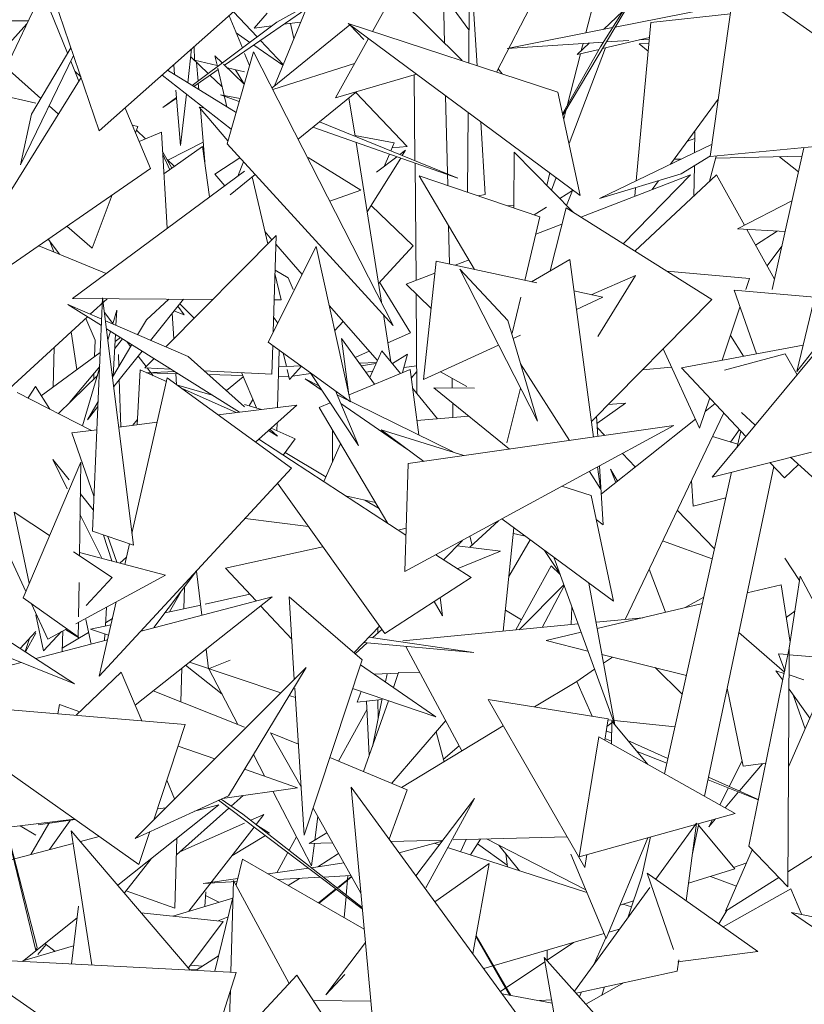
# Model space of a CAD drawing. Header units: metres. Extents: x -14.5 to 13.1, y -18.9 to 3.3.
# Tile 191 of 216: x 11.735 to 11.848, y 2.586 to 2.728. Entities that reach past the tile are written whole.
import ezdxf

# ---------------------------------------------------------------- set-up
doc = ezdxf.new("R2010")
doc.units = ezdxf.units.M
doc.layers.add('G-IMPT', color=7, linetype='Continuous', lineweight=5)
doc.layers.add('L-PLNT', color=7, linetype='Continuous', lineweight=5, true_color=0x005900)

# ---------------------------------------------------------------- blocks, each defined once
blk = doc.blocks.new('ÁRVORES ORNAMENTAIS - Pequeno e Médio Porte - Ipê-roxo-2940656-CORTE_CALÇADA')
at = {"layer": 'G-IMPT', "color": 253, "true_color": 0xaaaaaa}
for p, q in [((8.11551, 2.72511), (8.11483, 2.75495)), ((8.11915, 2.73908), (8.11901, 2.72224)), ((8.12024, 2.72184), (8.11915, 2.73908)), ((8.13261, 2.71472), (8.14645, 2.73803)), ((8.13804, 2.72457), (8.14645, 2.73803)), ((8.09822, 2.73668), (8.09099, 2.71894)), ((8.0657, 2.71242), (8.0919, 2.73572)), ((8.13077, 2.73589), (8.12301, 2.72093)), ((8.1384, 2.73627), (8.13592, 2.72658)), ((8.15749, 2.73441), (8.15388, 2.70873)), ((8.15749, 2.73441), (8.17004, 2.72557)), ((8.05225, 2.72159), (8.05748, 2.73262)), ((8.06112, 2.72365), (8.05748, 2.73262)), ((8.1082, 2.73237), (8.10511, 2.7268)), ((8.1082, 2.73237), (8.11805, 2.72258)), ((8.0657, 2.71242), (8.05917, 2.73155)), ((8.0955, 2.72999), (8.08377, 2.72192)), ((8.08507, 2.72964), (8.08847, 2.72601)), ((8.08807, 2.72728), (8.08993, 2.72945)), ((8.09131, 2.72815), (8.09574, 2.73058)), ((8.11622, 2.73082), (8.11905, 2.72704)), ((8.14126, 2.72972), (8.13849, 2.72709)), ((8.15698, 2.73075), (8.14015, 2.72742)), ((8.03184, 2.72837), (8.05544, 2.72832)), ((8.09131, 2.72815), (8.07912, 2.71898)), ((8.08634, 2.72441), (8.08442, 2.72907)), ((8.09234, 2.72782), (8.09473, 2.72812)), ((8.14532, 2.72809), (8.14318, 2.70521)), ((8.15678, 2.72935), (8.14532, 2.72809)), ((8.05192, 2.72419), (8.05524, 2.7279)), ((8.08742, 2.72522), (8.08544, 2.72659)), ((8.08807, 2.72728), (8.09058, 2.72759)), ((8.09063, 2.71865), (8.10184, 2.72777)), ((8.09329, 2.72794), (8.09378, 2.72577)), ((8.1319, 2.71802), (8.1016, 2.72795)), ((8.13512, 2.7031), (8.1016, 2.72795)), ((8.10387, 2.72563), (8.10184, 2.72777)), ((8.13977, 2.72734), (8.12456, 2.72433)), ((8.08896, 2.72549), (8.09224, 2.72201)), ((8.10454, 2.72577), (8.09979, 2.7172)), ((8.13846, 2.72524), (8.12456, 2.72433)), ((8.14512, 2.72593), (8.13831, 2.72432)), ((8.14213, 2.72548), (8.13887, 2.72527)), ((8.14509, 2.72567), (8.14361, 2.72558)), ((8.05591, 2.71487), (8.0616, 2.72444)), ((8.07902, 2.72427), (8.07846, 2.71939)), ((8.07945, 2.72263), (8.07938, 2.72458)), ((8.08413, 2.71055), (8.08796, 2.72387)), ((8.08796, 2.72387), (8.10813, 2.68435)), ((8.0922, 2.72192), (8.08799, 2.72483)), ((8.13257, 2.7149), (8.13804, 2.72457)), ((8.1335, 2.71061), (8.13878, 2.72443)), ((8.1364, 2.7251), (8.13468, 2.72346)), ((8.13784, 2.72421), (8.13468, 2.72346)), ((8.13552, 2.72505), (8.13526, 2.72402)), ((8.14503, 2.72505), (8.1436, 2.72501)), ((8.1436, 2.72501), (8.14493, 2.72394)), ((8.06198, 2.72333), (8.0543, 2.70754)), ((8.06276, 2.71962), (8.06158, 2.72252)), ((8.07889, 2.72311), (8.08142, 2.72071)), ((8.07945, 2.72263), (8.0827, 2.72187)), ((8.07995, 2.71961), (8.07973, 2.72231)), ((8.08274, 2.72171), (8.08239, 2.72325)), ((8.08239, 2.72325), (8.08344, 2.72224)), ((8.08738, 2.72186), (8.08666, 2.72363)), ((8.13515, 2.72357), (8.13321, 2.71603)), ((8.03458, 2.72149), (8.05654, 2.71646)), ((8.05725, 2.71713), (8.05225, 2.72159)), ((8.06303, 2.72024), (8.06217, 2.72106)), ((8.08543, 2.71507), (8.07556, 2.72119)), ((8.07645, 2.72198), (8.07657, 2.72057)), ((8.08284, 2.72128), (8.07932, 2.71886)), ((8.08408, 2.71591), (8.08279, 2.72148)), ((8.08362, 2.72207), (8.08662, 2.7192)), ((8.08419, 2.72152), (8.08666, 2.72095)), ((8.08655, 2.71926), (8.08537, 2.72125)), ((8.09074, 2.71842), (8.10254, 2.72217)), ((8.12326, 2.72141), (8.12382, 2.72067)), ((8.06307, 2.72012), (8.04112, 2.68489)), ((8.08474, 2.71267), (8.07477, 2.72049)), ((8.08167, 2.72047), (8.0834, 2.71884)), ((8.09979, 2.7172), (8.11146, 2.72064)), ((8.11126, 2.70814), (8.11116, 2.72055)), ((8.07675, 2.71831), (8.07741, 2.71033)), ((8.08005, 2.7184), (8.07997, 2.71931)), ((8.10285, 2.7181), (8.09441, 2.71123)), ((8.07684, 2.71727), (8.07488, 2.7158)), ((8.07685, 2.71715), (8.07488, 2.7158)), ((8.07826, 2.71774), (8.07741, 2.71033)), ((8.08318, 2.71762), (8.08602, 2.71711)), ((8.08318, 2.71762), (8.08589, 2.71667)), ((8.10173, 2.71719), (8.10261, 2.71166)), ((8.11015, 2.71019), (8.10272, 2.718)), ((8.11598, 2.70456), (8.11568, 2.71751)), ((8.1319, 2.71802), (8.13512, 2.7031)), ((8.15504, 2.71702), (8.14816, 2.70762)), ((8.0598, 2.71486), (8.05845, 2.71607)), ((8.07307, 2.707), (8.06941, 2.71573)), ((8.08426, 2.71099), (8.08009, 2.71585)), ((8.08009, 2.71585), (8.08087, 2.7157)), ((8.08091, 2.70798), (8.08028, 2.71562)), ((8.13308, 2.7155), (8.13273, 2.71416)), ((8.05591, 2.71487), (8.0543, 2.70754)), ((8.11895, 2.71509), (8.11885, 2.70358)), ((8.07044, 2.71328), (8.07127, 2.71309)), ((8.07091, 2.71214), (8.07127, 2.71309)), ((8.07235, 2.7113), (8.07106, 2.71253)), ((8.09652, 2.71295), (8.11743, 2.70563)), ((8.0975, 2.71374), (8.11743, 2.70563)), ((8.12141, 2.70325), (8.12075, 2.71375)), ((8.15167, 2.71241), (8.15161, 2.70928)), ((8.07143, 2.71091), (8.07466, 2.71226)), ((8.0755, 2.69837), (8.07466, 2.71226)), ((8.10259, 2.71175), (8.10824, 2.71072)), ((8.15059, 2.71093), (8.15165, 2.71135)), ((8.0806, 2.71019), (8.07503, 2.70622)), ((8.08067, 2.71083), (8.07558, 2.7082)), ((8.0806, 2.71019), (8.08162, 2.7029)), ((8.08413, 2.71055), (8.10813, 2.68435)), ((8.10275, 2.71077), (8.10642, 2.68771)), ((8.10776, 2.70957), (8.10824, 2.71072)), ((8.11015, 2.71019), (8.10794, 2.71001)), ((8.10991, 2.70964), (8.10909, 2.70902)), ((8.10943, 2.70888), (8.10991, 2.70964)), ((8.13787, 2.70265), (8.15413, 2.7105)), ((8.15388, 2.70873), (8.16904, 2.71017)), ((8.16282, 2.68953), (8.16737, 2.71001)), ((8.07616, 2.70703), (8.07483, 2.70948)), ((8.07486, 2.70905), (8.07587, 2.70681)), ((8.07653, 2.70729), (8.07547, 2.70831)), ((8.08598, 2.70853), (8.08237, 2.70617)), ((8.10344, 2.70389), (8.09586, 2.70859)), ((8.10434, 2.70075), (8.1092, 2.70851)), ((8.10866, 2.7087), (8.10572, 2.70647)), ((8.10682, 2.7073), (8.10756, 2.70908)), ((8.12559, 2.70935), (8.12555, 2.70129)), ((8.12559, 2.70935), (8.13407, 2.7007)), ((8.14968, 2.70835), (8.14868, 2.70833)), ((8.14967, 2.70622), (8.15389, 2.70882)), ((8.15378, 2.70516), (8.15475, 2.70881)), ((8.1671, 2.7088), (8.15466, 2.70848)), ((8.16386, 2.70871), (8.16659, 2.70652)), ((8.07307, 2.707), (8.04112, 2.68489)), ((8.08651, 2.70796), (8.08567, 2.70589)), ((8.11141, 2.69086), (8.11127, 2.70779)), ((8.15158, 2.7074), (8.1515, 2.70302)), ((8.16638, 2.67771), (8.17349, 2.7075)), ((8.08666, 2.70662), (8.06181, 2.68825)), ((8.08381, 2.70452), (8.08237, 2.70617)), ((8.08817, 2.70615), (8.08458, 2.70322)), ((8.09004, 2.69613), (8.08777, 2.70582)), ((8.1293, 2.70002), (8.11186, 2.70596)), ((8.11987, 2.69243), (8.11186, 2.70596)), ((8.13073, 2.70636), (8.13028, 2.70457)), ((8.13094, 2.7039), (8.13162, 2.7057)), ((8.13519, 2.7), (8.15104, 2.7061)), ((8.13787, 2.70265), (8.14967, 2.70622)), ((8.14131, 2.69614), (8.15104, 2.7061)), ((8.15479, 2.7061), (8.14301, 2.69507)), ((8.15479, 2.7061), (8.15884, 2.6988)), ((8.09899, 2.70227), (8.10344, 2.70389)), ((8.14309, 2.70423), (8.14297, 2.703)), ((8.14642, 2.70523), (8.14549, 2.70396)), ((8.06467, 2.6955), (8.06755, 2.70318)), ((8.12141, 2.70325), (8.12036, 2.70306)), ((8.13216, 2.70265), (8.13399, 2.70382)), ((8.13314, 2.70166), (8.13399, 2.70382)), ((8.10492, 2.70167), (8.11102, 2.69582)), ((8.12555, 2.7017), (8.12463, 2.70161)), ((8.12847, 2.7003), (8.13026, 2.70143)), ((8.13306, 2.70134), (8.13077, 2.69222)), ((8.13306, 2.70134), (8.15409, 2.68809)), ((8.16567, 2.70234), (8.15783, 2.69828)), ((8.1293, 2.70002), (8.12712, 2.69085)), ((8.06467, 2.6955), (8.06102, 2.69866)), ((8.11624, 2.69322), (8.11611, 2.69878)), ((8.1287, 2.69751), (8.13246, 2.69895)), ((8.16468, 2.6979), (8.15783, 2.69828)), ((8.15917, 2.69821), (8.16315, 2.69103)), ((8.05831, 2.69678), (8.05996, 2.69463)), ((8.09121, 2.69731), (8.07528, 2.68124)), ((8.09062, 2.69672), (8.08964, 2.69784)), ((8.09078, 2.68336), (8.09121, 2.69731)), ((8.16043, 2.69593), (8.16354, 2.69796)), ((8.05698, 2.69586), (8.06669, 2.69185)), ((8.05855, 2.69646), (8.05914, 2.69496)), ((8.09702, 2.69573), (8.09008, 2.68195)), ((8.09499, 2.69171), (8.09117, 2.69608)), ((8.10195, 2.67334), (8.09702, 2.69573)), ((8.10599, 2.6904), (8.11102, 2.69582)), ((8.16207, 2.69297), (8.16421, 2.6958)), ((8.16638, 2.67771), (8.18078, 2.69617)), ((8.11433, 2.69363), (8.11249, 2.67654)), ((8.11433, 2.69363), (8.12887, 2.69048)), ((8.11707, 2.69303), (8.11906, 2.6938)), ((8.12894, 2.67052), (8.11773, 2.69249)), ((8.12464, 2.68505), (8.11773, 2.69249)), ((8.13361, 2.69386), (8.12806, 2.69065)), ((8.13361, 2.69386), (8.13703, 2.66822)), ((8.1792, 2.69266), (8.15415, 2.66246)), ((8.09194, 2.68805), (8.09104, 2.69186)), ((8.09295, 2.69124), (8.09106, 2.69235)), ((8.09295, 2.69124), (8.09366, 2.68953)), ((8.11, 2.69031), (8.11414, 2.69191)), ((8.13668, 2.68878), (8.14307, 2.69155)), ((8.13767, 2.68273), (8.14307, 2.69155)), ((8.1476, 2.69219), (8.15954, 2.69112)), ((8.15901, 2.68953), (8.15954, 2.69112)), ((8.10616, 2.69058), (8.11059, 2.68326)), ((8.11359, 2.68677), (8.11, 2.69031)), ((8.08209, 2.68811), (8.06181, 2.68825)), ((8.0644, 2.68597), (8.06684, 2.68821)), ((8.06469, 2.65463), (8.06618, 2.68831)), ((8.07061, 2.65263), (8.06618, 2.68831)), ((8.11155, 2.67451), (8.11143, 2.68891)), ((8.12653, 2.68841), (8.1253, 2.68324)), ((8.13421, 2.68932), (8.13837, 2.68841)), ((8.13457, 2.68667), (8.13837, 2.68841)), ((8.16055, 2.68024), (8.15731, 2.68942)), ((8.15731, 2.68942), (8.16894, 2.68844)), ((8.06605, 2.68526), (8.06113, 2.68739)), ((8.06601, 2.68433), (8.06113, 2.68739)), ((8.07249, 2.68517), (8.07572, 2.68816)), ((8.07783, 2.68814), (8.07309, 2.68219)), ((8.07701, 2.68712), (8.07796, 2.68586)), ((8.07939, 2.68538), (8.07731, 2.68749)), ((8.09194, 2.68805), (8.09093, 2.68806)), ((8.10583, 2.67928), (8.09889, 2.68724)), ((8.15409, 2.68809), (8.13673, 2.67049)), ((8.15561, 2.67932), (8.15816, 2.687)), ((8.05214, 2.67471), (8.06399, 2.6856)), ((8.06511, 2.68221), (8.06374, 2.68537)), ((8.06644, 2.68621), (8.06765, 2.68464)), ((8.06763, 2.68457), (8.06821, 2.68653)), ((8.0681, 2.68437), (8.06821, 2.68653)), ((8.07646, 2.68243), (8.07623, 2.68614)), ((8.07796, 2.68586), (8.07647, 2.68644)), ((8.09085, 2.68554), (8.09144, 2.68466)), ((8.1067, 2.68591), (8.10779, 2.67908)), ((8.07851, 2.67984), (8.06659, 2.68502)), ((8.07249, 2.68517), (8.07121, 2.68301)), ((8.09969, 2.68361), (8.10091, 2.68492)), ((8.12894, 2.67052), (8.12464, 2.68505)), ((8.06247, 2.67798), (8.06165, 2.68344)), ((8.08593, 2.67182), (8.06673, 2.68388)), ((8.06694, 2.68223), (8.06732, 2.68351)), ((8.06771, 2.67707), (8.06803, 2.68306)), ((8.06797, 2.68203), (8.06876, 2.68261)), ((8.10735, 2.68183), (8.11059, 2.68326)), ((8.12541, 2.68247), (8.12648, 2.68296)), ((8.1568, 2.68291), (8.15867, 2.67989)), ((8.05916, 2.68116), (8.05903, 2.67545)), ((8.06511, 2.68221), (8.06502, 2.67985)), ((8.07037, 2.68159), (8.0676, 2.67689)), ((8.06792, 2.68104), (8.06906, 2.68242)), ((8.06966, 2.68204), (8.07021, 2.68132)), ((8.10195, 2.67334), (8.09008, 2.68195)), ((8.0906, 2.67733), (8.09073, 2.68148)), ((8.10543, 2.67586), (8.10065, 2.68245)), ((8.10065, 2.68245), (8.10173, 2.67434)), ((8.11249, 2.67654), (8.12333, 2.68151)), ((8.14975, 2.67824), (8.16728, 2.68148)), ((8.05732, 2.6742), (8.06584, 2.68046)), ((8.07187, 2.68065), (8.06777, 2.67551)), ((8.06848, 2.68013), (8.06853, 2.67846)), ((8.07129, 2.67993), (8.07246, 2.6784)), ((8.07851, 2.67984), (8.08666, 2.6726)), ((8.09142, 2.6725), (8.09168, 2.68079)), ((8.0927, 2.67842), (8.09225, 2.68038)), ((8.10261, 2.67974), (8.10464, 2.68064)), ((8.10474, 2.67681), (8.10646, 2.6807)), ((8.10916, 2.67742), (8.10646, 2.6807)), ((8.108, 2.67883), (8.11018, 2.6802)), ((8.10945, 2.67754), (8.11018, 2.6802)), ((8.14706, 2.68097), (8.15234, 2.66953)), ((8.15594, 2.6779), (8.1647, 2.68025)), ((8.1647, 2.68025), (8.1664, 2.67722)), ((8.06145, 2.67325), (8.06575, 2.67842)), ((8.07361, 2.67956), (8.07229, 2.67823)), ((8.09482, 2.67851), (8.0916, 2.67837)), ((8.09313, 2.67654), (8.0949, 2.67845)), ((8.1057, 2.679), (8.10323, 2.67889)), ((8.1035, 2.67851), (8.10563, 2.67884)), ((8.10966, 2.67828), (8.11151, 2.67851)), ((8.12649, 2.6788), (8.13357, 2.66773)), ((8.14829, 2.6783), (8.1441, 2.67796)), ((8.15901, 2.66831), (8.14975, 2.67824)), ((8.06543, 2.67714), (8.0598, 2.67163)), ((8.06327, 2.66985), (8.06573, 2.67816)), ((8.06492, 2.67743), (8.06489, 2.67661)), ((8.0716, 2.67792), (8.07116, 2.67)), ((8.07539, 2.67624), (8.0716, 2.67792)), ((8.07602, 2.67804), (8.07229, 2.67823)), ((8.07658, 2.67769), (8.07253, 2.67751)), ((8.07708, 2.67738), (8.07253, 2.67751)), ((8.07261, 2.67821), (8.07347, 2.67709)), ((8.07686, 2.67579), (8.07676, 2.67739)), ((8.0906, 2.67733), (8.0808, 2.67781)), ((8.08639, 2.67711), (8.08142, 2.67725)), ((8.08648, 2.67691), (8.08404, 2.67493)), ((8.08837, 2.67244), (8.08621, 2.67754)), ((8.09296, 2.67692), (8.09156, 2.67696)), ((8.09313, 2.67654), (8.0928, 2.67798)), ((8.09357, 2.67701), (8.09622, 2.67741)), ((8.09612, 2.67757), (8.1031, 2.667)), ((8.10174, 2.67431), (8.11055, 2.678)), ((8.10415, 2.67762), (8.10515, 2.67774)), ((8.11055, 2.678), (8.1118, 2.66853)), ((8.11071, 2.67674), (8.11152, 2.67768)), ((8.11495, 2.67767), (8.11875, 2.67555)), ((8.05647, 2.67553), (8.05541, 2.67388)), ((8.05647, 2.67553), (8.05855, 2.67227)), ((8.06858, 2.67653), (8.06878, 2.66971)), ((8.07551, 2.67677), (8.0704, 2.65433)), ((8.07551, 2.67677), (8.09342, 2.66373)), ((8.07686, 2.67578), (8.082, 2.67429)), ((8.09739, 2.67565), (8.0954, 2.67663)), ((8.09786, 2.67493), (8.0954, 2.67663)), ((8.11665, 2.67533), (8.11661, 2.67674)), ((8.05384, 2.67468), (8.06456, 2.66919)), ((8.08544, 2.67176), (8.07757, 2.67527)), ((8.09979, 2.67491), (8.1031, 2.667)), ((8.11677, 2.66608), (8.10003, 2.67434)), ((8.11452, 2.67088), (8.11091, 2.67529)), ((8.11397, 2.67535), (8.11986, 2.6753)), ((8.11397, 2.67535), (8.12491, 2.66649)), ((8.12651, 2.67528), (8.12453, 2.66741)), ((8.06552, 2.67337), (8.06397, 2.67074)), ((8.06549, 2.67265), (8.06397, 2.67074)), ((8.08283, 2.67144), (8.09422, 2.67284)), ((8.08666, 2.67294), (8.08913, 2.67222)), ((8.08734, 2.67274), (8.08785, 2.67367)), ((8.08824, 2.66751), (8.09422, 2.67284)), ((8.09742, 2.67251), (8.09902, 2.67318)), ((8.1102, 2.66644), (8.10056, 2.67308)), ((8.11674, 2.67107), (8.1167, 2.67315)), ((8.14163, 2.67313), (8.13752, 2.6702)), ((8.13913, 2.67292), (8.14163, 2.67313)), ((8.15234, 2.66953), (8.1538, 2.6739)), ((8.15314, 2.67193), (8.15457, 2.67307)), ((8.09742, 2.67251), (8.10734, 2.65577)), ((8.11152, 2.67064), (8.11903, 2.67126)), ((8.13746, 2.67123), (8.13764, 2.66831)), ((8.14158, 2.6419), (8.15584, 2.67171)), ((8.15838, 2.67176), (8.16037, 2.66995)), ((8.0685, 2.66968), (8.07405, 2.67036)), ((8.0712, 2.67078), (8.07051, 2.66992)), ((8.09131, 2.66915), (8.09135, 2.67028)), ((8.10979, 2.64882), (8.14861, 2.66988)), ((8.11027, 2.6644), (8.14861, 2.66988)), ((8.13816, 2.66003), (8.15175, 2.67082)), ((8.06173, 2.66884), (8.06534, 2.66929)), ((8.06492, 2.6597), (8.06173, 2.66884)), ((8.09142, 2.66837), (8.09012, 2.66919)), ((8.09031, 2.66936), (8.09142, 2.66837)), ((8.09398, 2.66796), (8.09049, 2.66951)), ((8.09934, 2.66927), (8.09937, 2.66466)), ((8.11829, 2.66555), (8.10636, 2.66927)), ((8.11252, 2.66472), (8.10636, 2.66927)), ((8.13867, 2.66846), (8.13756, 2.66961)), ((8.15421, 2.6683), (8.15785, 2.66719)), ((8.15808, 2.6693), (8.15679, 2.66751)), ((8.15777, 2.66682), (8.15828, 2.66909)), ((8.10995, 2.65407), (8.08871, 2.66793)), ((8.09398, 2.66796), (8.09223, 2.66563)), ((8.09811, 2.6618), (8.10052, 2.66727)), ((8.0984, 2.66247), (8.0925, 2.66599)), ((8.14306, 2.66393), (8.1412, 2.66585)), ((8.16847, 2.66607), (8.15415, 2.66246)), ((8.06301, 2.6646), (8.05469, 2.64502)), ((8.06108, 2.66076), (8.05899, 2.665)), ((8.06134, 2.66207), (8.05899, 2.665)), ((8.06301, 2.6646), (8.06282, 2.65111)), ((8.10979, 2.64882), (8.11027, 2.6644)), ((8.1379, 2.66407), (8.13844, 2.65554)), ((8.16457, 2.66234), (8.1625, 2.66456)), ((8.16457, 2.66234), (8.16663, 2.66426)), ((8.16547, 2.66531), (8.18102, 2.65117)), ((8.09342, 2.66373), (8.0657, 2.63369)), ((8.13643, 2.66327), (8.13803, 2.66075)), ((8.13761, 2.66391), (8.13803, 2.66075)), ((8.1395, 2.6636), (8.14047, 2.66187)), ((8.1395, 2.6636), (8.14023, 2.66168)), ((8.14728, 2.61961), (8.15696, 2.66316)), ((8.15306, 2.61636), (8.16304, 2.66398)), ((8.10689, 2.63986), (8.09143, 2.66158)), ((8.15115, 2.66191), (8.15139, 2.65826)), ((8.06483, 2.65774), (8.06294, 2.66008)), ((8.13671, 2.6598), (8.13247, 2.66112)), ((8.13671, 2.6598), (8.1399, 2.64453)), ((8.10125, 2.65974), (8.10556, 2.65878)), ((8.10608, 2.65791), (8.10404, 2.65912)), ((8.15139, 2.65826), (8.15614, 2.65947)), ((8.05851, 2.654), (8.05342, 2.65741)), ((8.05342, 2.65741), (8.05558, 2.64712)), ((8.06605, 2.65073), (8.0629, 2.65708)), ((8.1545, 2.6521), (8.14912, 2.65766)), ((8.08673, 2.65648), (8.0959, 2.65531)), ((8.12329, 2.65614), (8.11919, 2.65232)), ((8.1399, 2.64453), (8.12379, 2.65641)), ((8.13743, 2.65635), (8.13844, 2.65554)), ((8.05508, 2.64593), (8.05103, 2.65469)), ((8.06469, 2.65463), (8.07061, 2.65263)), ((8.06752, 2.65034), (8.0663, 2.65408)), ((8.10881, 2.65481), (8.10999, 2.65507)), ((8.12554, 2.65512), (8.124, 2.6402)), ((8.12546, 2.65431), (8.12715, 2.65393)), ((8.03057, 2.65318), (8.06211, 2.63259)), ((8.06825, 2.65015), (8.06695, 2.65386)), ((8.07005, 2.65282), (8.06938, 2.64985)), ((8.11539, 2.65052), (8.1181, 2.65332)), ((8.11953, 2.65264), (8.11917, 2.65391)), ((8.12788, 2.6534), (8.12482, 2.6481)), ((8.147, 2.65323), (8.15417, 2.65063)), ((8.06756, 2.64794), (8.06198, 2.65168)), ((8.07526, 2.6483), (8.06283, 2.65158)), ((8.08393, 2.64929), (8.09796, 2.6524)), ((8.11935, 2.64794), (8.11427, 2.65125)), ((8.11736, 2.65255), (8.12361, 2.65175)), ((8.11736, 2.64923), (8.12361, 2.65175)), ((8.12996, 2.65186), (8.13215, 2.64853)), ((8.06866, 2.65004), (8.06962, 2.6509)), ((8.1313, 2.65087), (8.14011, 2.62669)), ((8.16465, 2.65073), (8.16677, 2.64752)), ((8.07962, 2.64877), (8.07359, 2.64072)), ((8.07972, 2.64889), (8.08051, 2.64253)), ((8.08832, 2.64457), (8.08393, 2.64929)), ((8.12583, 2.64038), (8.13093, 2.64964)), ((8.1322, 2.64839), (8.13093, 2.64964)), ((8.14505, 2.64914), (8.14743, 2.64293)), ((8.0623, 2.64126), (8.07526, 2.6483)), ((8.06277, 2.64722), (8.0627, 2.64229)), ((8.06756, 2.64794), (8.06379, 2.64392)), ((8.10689, 2.63986), (8.11935, 2.64794)), ((8.13634, 2.64715), (8.14011, 2.62669)), ((8.16525, 2.63775), (8.16686, 2.64815)), ((8.17249, 2.63742), (8.16686, 2.64815)), ((8.07755, 2.64601), (8.07582, 2.64298)), ((8.07788, 2.64344), (8.07797, 2.64658)), ((8.13275, 2.64688), (8.12632, 2.64042)), ((8.12964, 2.64075), (8.1328, 2.64675)), ((8.1641, 2.64689), (8.15922, 2.64573)), ((8.1641, 2.64689), (8.16539, 2.63863)), ((8.03166, 2.64486), (8.06211, 2.63259)), ((8.06266, 2.63939), (8.05469, 2.64502)), ((8.05826, 2.63907), (8.0559, 2.64416)), ((8.06814, 2.64444), (8.0657, 2.63369)), ((8.07087, 2.62951), (8.09065, 2.64518)), ((8.07173, 2.64023), (8.09065, 2.64518)), ((8.08743, 2.64553), (8.08096, 2.64411)), ((8.10363, 2.63606), (8.09308, 2.64514)), ((8.09308, 2.64514), (8.09383, 2.63325)), ((8.11403, 2.64449), (8.11525, 2.64243)), ((8.11491, 2.64506), (8.11525, 2.64243)), ((8.15274, 2.64419), (8.13755, 2.64059)), ((8.15295, 2.64513), (8.15025, 2.6436)), ((8.06657, 2.64096), (8.06674, 2.64367)), ((8.08033, 2.64397), (8.07518, 2.64284)), ((8.09347, 2.63905), (8.08898, 2.64386)), ((8.12663, 2.64183), (8.12432, 2.64322)), ((8.13392, 2.64369), (8.1338, 2.64115)), ((8.16608, 2.64308), (8.16484, 2.64216)), ((8.05654, 2.64256), (8.05764, 2.63737)), ((8.06269, 2.64148), (8.06266, 2.63939)), ((8.06377, 2.6419), (8.0645, 2.63834)), ((8.0666, 2.64143), (8.06759, 2.64202)), ((8.13739, 2.6415), (8.14413, 2.64215)), ((8.05654, 2.64016), (8.05427, 2.63771)), ((8.05654, 2.63993), (8.05502, 2.63722)), ((8.06025, 2.64015), (8.05764, 2.63737)), ((8.05826, 2.63907), (8.06101, 2.64056)), ((8.06041, 2.64024), (8.06032, 2.63724)), ((8.06033, 2.63774), (8.06416, 2.63999)), ((8.0608, 2.64045), (8.06283, 2.63921)), ((8.06739, 2.64114), (8.06441, 2.64048)), ((8.06704, 2.63961), (8.06441, 2.64048)), ((8.10244, 2.63709), (8.10614, 2.64092)), ((8.10646, 2.64047), (8.10514, 2.63924)), ((8.10589, 2.64067), (8.10589, 2.63994)), ((8.10951, 2.6388), (8.13481, 2.64125)), ((8.13525, 2.64004), (8.13019, 2.63884)), ((8.15802, 2.64002), (8.16458, 2.63431)), ((8.05561, 2.63915), (8.05498, 2.63725)), ((8.05654, 2.63625), (8.0669, 2.63896)), ((8.06644, 2.63884), (8.0665, 2.63979)), ((8.10435, 2.63851), (8.10264, 2.63691)), ((8.10385, 2.63855), (8.11976, 2.63711)), ((8.10459, 2.63932), (8.11976, 2.63711)), ((8.13623, 2.63734), (8.13019, 2.63884)), ((8.08111, 2.63763), (8.08147, 2.63478)), ((8.10993, 2.638), (8.11804, 2.62291)), ((8.15943, 2.60916), (8.16528, 2.63775)), ((8.16508, 2.60331), (8.16528, 2.63775)), ((8.1728, 2.63814), (8.16518, 2.62064)), ((8.04716, 2.63379), (8.05441, 2.63569)), ((8.0919, 2.63132), (8.0787, 2.63572)), ((8.08147, 2.63478), (8.08457, 2.63603)), ((8.10363, 2.63606), (8.09525, 2.61076)), ((8.15044, 2.63382), (8.13824, 2.63684)), ((8.13979, 2.63646), (8.13848, 2.63557)), ((8.16462, 2.63449), (8.16375, 2.63694)), ((8.16375, 2.63694), (8.16509, 2.63682)), ((8.16528, 2.63681), (8.17196, 2.63621)), ((8.06885, 2.63431), (8.06237, 2.62806)), ((8.07182, 2.62727), (8.06885, 2.63431)), ((8.07085, 2.61029), (8.09553, 2.63495)), ((8.07748, 2.63), (8.07762, 2.63487)), ((8.08342, 2.63109), (8.07815, 2.63529)), ((8.0857, 2.62671), (8.08149, 2.63479)), ((8.08434, 2.61644), (8.09553, 2.63495)), ((8.11425, 2.62786), (8.1034, 2.63535)), ((8.1089, 2.63422), (8.10814, 2.63208)), ((8.1089, 2.63422), (8.11192, 2.63431)), ((8.13719, 2.63471), (8.1346, 2.63296)), ((8.14983, 2.63111), (8.14593, 2.63494)), ((8.16434, 2.63313), (8.16336, 2.63449)), ((8.16454, 2.63411), (8.16336, 2.63449)), ((8.10535, 2.634), (8.10886, 2.63412)), ((8.10699, 2.63287), (8.10723, 2.63406)), ((8.1346, 2.63294), (8.12853, 2.62926)), ((8.13681, 2.62793), (8.1346, 2.63294)), ((8.16737, 2.63319), (8.16526, 2.63388)), ((8.07349, 2.63159), (8.08666, 2.62633)), ((8.09391, 2.63199), (8.09525, 2.61076)), ((8.11425, 2.62786), (8.10226, 2.63192)), ((8.10348, 2.63151), (8.10293, 2.62996)), ((8.15863, 2.6207), (8.15633, 2.63196)), ((8.16823, 2.62765), (8.16525, 2.63185)), ((8.07809, 2.62674), (8.03794, 2.63011)), ((8.07142, 2.6065), (8.03794, 2.63011)), ((8.094, 2.63062), (8.09309, 2.63092)), ((8.10293, 2.62996), (8.10648, 2.63036)), ((8.10746, 2.63016), (8.10384, 2.61994)), ((8.10466, 2.62227), (8.10428, 2.63011)), ((8.10511, 2.62353), (8.10651, 2.63048)), ((8.10592, 2.6303), (8.10593, 2.6276)), ((8.1218, 2.63034), (8.13912, 2.62756)), ((8.1218, 2.63034), (8.13579, 2.6061)), ((8.16757, 2.62612), (8.16584, 2.63101)), ((8.05993, 2.6296), (8.0597, 2.62828)), ((8.05993, 2.6296), (8.06289, 2.62856)), ((8.10434, 2.62893), (8.10021, 2.62145)), ((8.1079, 2.61824), (8.11569, 2.62729)), ((8.13912, 2.62756), (8.13864, 2.62446)), ((8.14009, 2.62729), (8.13894, 2.62644)), ((8.13909, 2.62739), (8.14879, 2.6264)), ((8.1396, 2.62391), (8.13969, 2.62719)), ((8.14489, 2.62094), (8.13969, 2.62719)), ((8.07809, 2.62674), (8.07355, 2.61299)), ((8.12401, 2.62653), (8.10933, 2.61764)), ((8.11431, 2.62568), (8.11545, 2.62134)), ((8.13885, 2.62584), (8.13965, 2.62548)), ((8.09481, 2.61774), (8.09042, 2.62555)), ((8.09443, 2.62388), (8.09042, 2.62555)), ((8.13496, 2.60764), (8.13779, 2.62493)), ((8.15749, 2.61387), (8.13779, 2.62493)), ((8.13961, 2.62433), (8.13867, 2.6247)), ((8.142, 2.62442), (8.14777, 2.62181)), ((8.19481, 2.62432), (8.16509, 2.60548)), ((8.07706, 2.62362), (8.08235, 2.62177)), ((8.11535, 2.6217), (8.11765, 2.62364)), ((8.14762, 2.62113), (8.14331, 2.62285)), ((8.0896, 2.61924), (8.08795, 2.62241)), ((8.11015, 2.6173), (8.09897, 2.62198)), ((8.15847, 2.62148), (8.15662, 2.6178)), ((8.08666, 2.62027), (8.09431, 2.6176)), ((8.16141, 2.62107), (8.15808, 2.61714)), ((8.15863, 2.6207), (8.16188, 2.62114)), ((8.07657, 2.616), (8.07543, 2.61869)), ((8.1608, 2.61587), (8.15356, 2.61876)), ((8.15364, 2.61915), (8.16081, 2.61591)), ((8.08347, 2.61605), (8.09431, 2.6176)), ((8.12651, 2.58421), (8.10205, 2.61768)), ((8.10615, 2.57288), (8.10205, 2.61768)), ((8.10752, 2.61019), (8.11015, 2.6173)), ((8.15651, 2.61758), (8.15527, 2.61512)), ((8.07085, 2.61029), (8.08434, 2.61644)), ((8.08291, 2.61579), (8.10366, 2.60012)), ((8.08642, 2.6138), (8.08328, 2.61596)), ((8.08646, 2.61647), (8.08474, 2.61495)), ((8.09634, 2.60632), (8.09073, 2.61709)), ((8.11984, 2.61606), (8.11139, 2.60489)), ((8.11984, 2.61606), (8.11286, 2.60326)), ((8.15796, 2.617), (8.15601, 2.6147)), ((8.05674, 2.59455), (8.05152, 2.61474)), ((8.05653, 2.59409), (8.05152, 2.61474)), ((8.06837, 2.60352), (8.08295, 2.61514)), ((8.07529, 2.61472), (8.07408, 2.61457)), ((8.08441, 2.61466), (8.07682, 2.6079)), ((8.07945, 2.61421), (8.08295, 2.61514)), ((8.10345, 2.60238), (8.09655, 2.61466)), ((8.06209, 2.61308), (8.04458, 2.61089)), ((8.05688, 2.61223), (8.06221, 2.613)), ((8.06149, 2.61289), (8.05851, 2.60866)), ((8.08642, 2.6138), (8.10364, 2.6003)), ((8.08944, 2.61374), (8.08757, 2.6129)), ((8.08833, 2.6123), (8.08944, 2.61374)), ((8.09723, 2.61344), (8.09681, 2.61005)), ((8.13496, 2.60764), (8.15749, 2.61387)), ((8.15464, 2.61309), (8.15367, 2.61194)), ((8.15418, 2.61296), (8.15367, 2.61194)), ((8.05654, 2.61075), (8.05425, 2.6121)), ((8.0584, 2.61245), (8.05583, 2.60795)), ((8.08666, 2.6125), (8.0773, 2.60833)), ((8.07861, 2.59977), (8.08803, 2.61192)), ((8.09028, 2.61106), (8.08845, 2.61221)), ((8.15188, 2.61248), (8.14601, 2.60439)), ((8.15188, 2.61248), (8.15042, 2.60126)), ((8.15128, 2.60788), (8.15223, 2.61242)), ((8.15741, 2.60591), (8.15218, 2.61219)), ((8.06164, 2.6114), (8.06461, 2.59201)), ((8.06164, 2.6114), (8.07883, 2.59128)), ((8.06296, 2.60984), (8.06567, 2.61056)), ((8.07299, 2.61126), (8.07142, 2.6065)), ((8.07659, 2.6002), (8.07689, 2.61031)), ((8.08966, 2.61069), (8.08483, 2.60779)), ((8.09416, 2.6105), (8.0931, 2.60857)), ((8.09854, 2.61111), (8.09599, 2.60956)), ((8.1153, 2.61005), (8.10776, 2.60986)), ((8.13324, 2.61052), (8.11677, 2.61009)), ((8.11863, 2.61014), (8.11784, 2.60836)), ((8.12071, 2.61019), (8.11925, 2.6079)), ((8.12157, 2.61022), (8.13591, 2.60285)), ((8.13886, 2.59584), (8.14487, 2.61038)), ((8.14399, 2.60481), (8.14525, 2.61049)), ((8.05183, 2.60689), (8.06192, 2.60956)), ((8.09937, 2.60964), (8.09599, 2.60956)), ((8.09675, 2.60958), (8.09634, 2.60632)), ((8.10897, 2.6082), (8.11518, 2.60991)), ((8.11403, 2.60959), (8.11476, 2.60935)), ((8.11597, 2.60896), (8.13607, 2.60248)), ((8.12026, 2.60949), (8.12457, 2.6064)), ((8.12336, 2.6093), (8.12636, 2.60561)), ((8.15995, 2.60862), (8.1561, 2.59978)), ((8.15943, 2.60916), (8.16508, 2.60331)), ((8.0732, 2.60736), (8.06932, 2.60241)), ((8.08543, 2.60353), (8.08636, 2.60729)), ((8.08636, 2.60729), (8.10392, 2.59718)), ((8.09291, 2.60823), (8.09131, 2.60533)), ((8.09725, 2.60619), (8.10024, 2.60809)), ((8.12436, 2.60807), (8.1246, 2.60618)), ((8.13375, 2.60799), (8.13886, 2.59584)), ((8.13607, 2.60795), (8.13579, 2.6061)), ((8.09007, 2.60515), (8.09588, 2.60599)), ((8.0963, 2.60606), (8.101, 2.60674)), ((8.12198, 2.60665), (8.11414, 2.60114)), ((8.11961, 2.59365), (8.12198, 2.60665)), ((8.15075, 2.6038), (8.15741, 2.60591)), ((8.15914, 2.60677), (8.15725, 2.6061)), ((8.08069, 2.60379), (8.08567, 2.60452)), ((8.09762, 2.60468), (8.09145, 2.60436)), ((8.09297, 2.60348), (8.09461, 2.60452)), ((8.10203, 2.60491), (8.09803, 2.6047)), ((8.10012, 2.60322), (8.10209, 2.6048)), ((8.10025, 2.60322), (8.10212, 2.60475)), ((8.10158, 2.60489), (8.10133, 2.60211)), ((8.14197, 2.59882), (8.14399, 2.60481)), ((8.16074, 2.59394), (8.14477, 2.60527)), ((8.14477, 2.60527), (8.14859, 2.59427)), ((8.15768, 2.60341), (8.15392, 2.6048)), ((8.16378, 2.60465), (8.1561, 2.59978)), ((8.08555, 2.60405), (8.08069, 2.60379)), ((8.08468, 2.59098), (8.08505, 2.60422)), ((8.0931, 2.58933), (8.08505, 2.60422)), ((8.09732, 2.60098), (8.09984, 2.603)), ((8.09743, 2.60092), (8.09991, 2.60295)), ((8.11286, 2.60326), (8.11283, 2.60322)), ((8.14517, 2.60322), (8.13428, 2.58821)), ((8.1655, 2.60302), (8.15572, 2.59751)), ((8.1671, 2.59927), (8.1655, 2.60302)), ((8.07659, 2.6002), (8.06956, 2.60271)), ((8.0763, 2.59907), (8.08497, 2.60167)), ((8.08108, 2.60259), (8.08095, 2.60047)), ((8.08104, 2.60202), (8.08296, 2.60107)), ((8.08235, 2.5911), (8.08498, 2.60173)), ((8.10131, 2.60189), (8.10103, 2.59885)), ((8.06269, 2.60051), (8.06166, 2.59217)), ((8.14086, 2.60067), (8.1428, 2.60128)), ((8.14127, 2.6008), (8.1425, 2.6004)), ((8.0546, 2.59253), (8.06248, 2.59882)), ((8.07176, 2.59955), (8.08358, 2.5983)), ((8.08285, 2.59838), (8.08429, 2.59895)), ((8.15629, 2.5999), (8.1551, 2.59794)), ((8.17912, 2.59034), (8.1656, 2.59957)), ((8.18099, 2.5965), (8.1656, 2.59957)), ((8.08358, 2.5983), (8.07856, 2.59161)), ((8.12489, 2.58766), (8.12006, 2.59614)), ((8.12511, 2.58762), (8.12008, 2.59622)), ((8.13857, 2.59654), (8.12118, 2.59149)), ((8.13709, 2.59208), (8.13882, 2.59593)), ((8.14079, 2.59719), (8.13923, 2.59673)), ((8.05468, 2.59259), (8.06198, 2.59478)), ((8.05674, 2.59455), (8.05653, 2.59409)), ((8.05801, 2.59498), (8.05681, 2.59351)), ((8.05783, 2.59511), (8.05931, 2.59398)), ((8.1041, 2.59525), (8.09838, 2.58769)), ((8.13036, 2.59271), (8.13413, 2.59525)), ((8.08543, 2.59094), (8.04522, 2.59301)), ((8.07872, 2.56979), (8.04522, 2.59301)), ((8.08291, 2.59335), (8.0797, 2.59124)), ((8.14127, 2.58038), (8.12991, 2.5931)), ((8.13489, 2.56493), (8.12991, 2.5931)), ((8.13036, 2.5926), (8.13035, 2.59415)), ((8.16074, 2.59394), (8.14921, 2.59248)), ((8.08061, 2.59184), (8.07885, 2.592)), ((8.12361, 2.58817), (8.13002, 2.59248)), ((8.14932, 2.59277), (8.14911, 2.59113)), ((8.08543, 2.59094), (8.07872, 2.56979)), ((8.07982, 2.59132), (8.0788, 2.59132)), ((8.08297, 2.57852), (8.09422, 2.59053)), ((8.10054, 2.58082), (8.09422, 2.59053)), ((8.10113, 2.59065), (8.09838, 2.58769)), ((8.14911, 2.59113), (8.1345, 2.58796)), ((8.14144, 2.58947), (8.13593, 2.58636)), ((8.13822, 2.58765), (8.13863, 2.58885)), ((8.08437, 2.58002), (8.08461, 2.58837)), ((8.13108, 2.58651), (8.12384, 2.58786)), ((8.13499, 2.58742), (8.13531, 2.58814)), ((8.09658, 2.5869), (8.10488, 2.58679)), ((8.12921, 2.58686), (8.13099, 2.587))]:
    blk.add_line(p, q, dxfattribs=at)

msp = doc.modelspace()

# ---------------------------------------------------------------- block references
at = {"layer": 'L-PLNT', "color": 253, "true_color": 0xaaaaaa}
msp.add_blockref('ÁRVORES ORNAMENTAIS - Pequeno e Médio Porte - Ipê-roxo-2940656-CORTE_CALÇADA', (3.68079, 0), dxfattribs=at)

doc.saveas('drawing.dxf')
